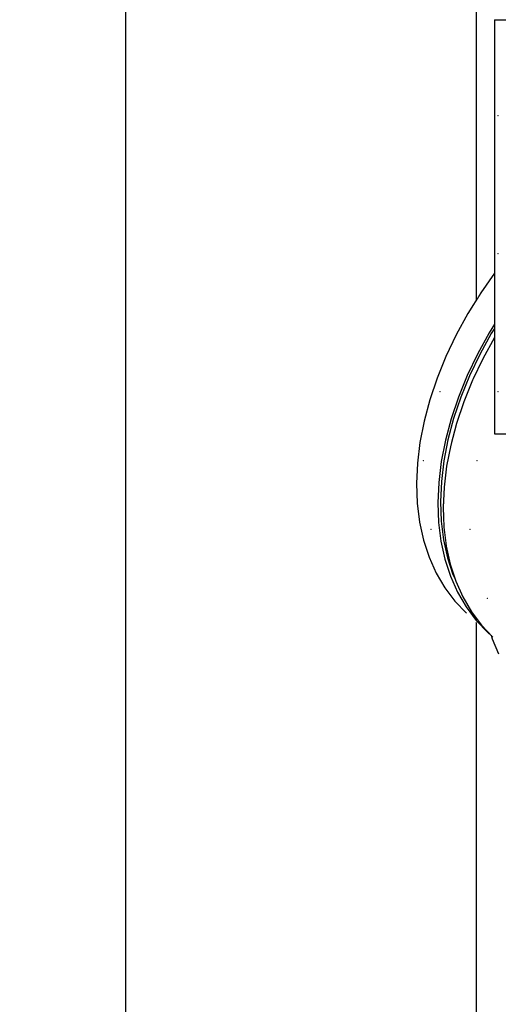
# Model space of a CAD drawing. Header units: millimetres. Extents: x -543656 to -529918, y -2500 to 6290.
# Tile 25 of 58: x -539232 to -539082, y 4744 to 5053. Entities that reach past the tile are written whole.
import ezdxf

# ---------------------------------------------------------------- set-up
doc = ezdxf.new("R2010")
doc.units = ezdxf.units.MM
doc.header["$MEASUREMENT"] = 0
doc.linetypes.add('Wipeout_Contour', pattern=[1000, 0, -1000])
for name, color, linetype in [('2 - KÓTA NS.2D', 7, 'Continuous'), ('3 - SVĚTLA.3D', 7, 'Continuous'), ('4 - OBKLADY VNĚJŠÍ.3D', 7, 'Continuous'), ('4 - PRVKY ZÁMEČNICKÉ.3D', 7, 'Continuous'), ('4 - STŘEŠNÍ KRYTINA.3D', 7, 'Continuous'), ('Výplně - Povrchové', 7, 'Continuous')]:
    doc.layers.add(name, color=color, linetype=linetype)
doc.styles.add('GENEROVANÝ_STYL_1', font='Arial.ttf')
doc.dimstyles.new('GENEROVANÝ_STYL__1', dxfattribs={"dimtxt": 100, "dimasz": 85.5, "dimexe": 0.18, "dimexo": 450, "dimgap": 0, "dimtad": 1, "dimdec": 0, "dimzin": 0, "dimdsep": 46, "dimtxsty": 'GENEROVANÝ_STYL_1', "dimblk": 'ARROWHEAD_6', "dimblk1": 'ARROWHEAD_6', "dimblk2": 'ARROWHEAD_6', "dimcen": 0.09, "dimclrd": 256, "dimclre": 256, "dimclrt": 256, "dimazin": 0, "dimtfac": 1, "dimtdec": 4, "dimtmove": 0, "dimatfit": 3, "dimfxl": 1, "dimtolj": 1, "dimtzin": 0, "dimarcsym": 0})

# ---------------------------------------------------------------- blocks, each defined once
blk = doc.blocks.new('Řez_15', base_point=(-1697940.48, 0))
at = {"color": 254, "linetype": 'Wipeout_Contour', "lineweight": 0, "ltscale": 8625698.079620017}
blk.add_wipeout([(-539089.22, 5446.87), (-539089.22, 5301.18), (-539084.22, 5301.18), (-539084.22, 5222.33), (-539089.22, 5222.33), (-539089.22, 4965.06), (-539087.8, 4967.35), (-539083.53, 4973.47), (-539083.53, 5053.08), (-539069.22, 5053.08), (-539069.22, 5169.17), (-539069.24, 5169.17), (-539069.25, 5302.52), (-539069.23, 5456.43), (-539084.22, 5456.43), (-539084.22, 5446.87)], dxfattribs=at).dxf.layer = 'Výplně - Povrchové'
at = {"color": 254, "linetype": 'Wipeout_Contour', "lineweight": 0, "ltscale": 7547578.399579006}
blk.add_wipeout([(-539199.22, 502.46), (-539069.22, 502.46), (-539069.22, 4838.89), (-539071.44, 4840.28), (-539074.51, 4842.9), (-539077.34, 4846.08), (-539079.91, 4849.78), (-539082.19, 4854), (-539084.19, 4858.69), (-539084.57, 4859.87), (-539085.62, 4860.74), (-539089.22, 4863.97), (-539089.22, 503.29), (-539199.22, 503.29)], dxfattribs=at).dxf.layer = 'Výplně - Povrchové'
blk = doc.blocks.new('Řez_49', base_point=(-1697940.48, 0))
at = {"color": 254, "linetype": 'Wipeout_Contour', "lineweight": 0, "ltscale": 12958337.883391}
blk.add_wipeout([(-540544.22, 5311.87), (-540544.22, 500), (-539219.19, 500), (-539219.19, 502.46), (-539199.22, 502.46), (-539199.22, 5222.33), (-539204.22, 5222.33), (-539204.22, 5301.18), (-539199.22, 5301.18), (-539199.22, 5386.92), (-539204.22, 5386.92), (-539204.22, 5311.87), (-540391.12, 5311.87), (-540391.12, 5301.18), (-540334.22, 5301.18), (-540334.22, 5222.33), (-540339.22, 5222.33), (-540339.22, 503.29), (-540449.22, 503.29), (-540449.22, 5222.33), (-540454.22, 5222.33), (-540454.22, 5301.18), (-540397.32, 5301.18), (-540397.32, 5311.87)], dxfattribs=at).dxf.layer = 'Výplně - Povrchové'
blk = doc.blocks.new('Řez_93', base_point=(-1697940.48, 0))
at = {"color": 254, "linetype": 'Wipeout_Contour', "lineweight": 0, "ltscale": 12399971.74568748}
blk.add_wipeout([(-539089.22, 5222.33), (-539199.22, 5222.33), (-539199.22, 503.29), (-539089.22, 503.29), (-539089.22, 4863.97), (-539092.3, 4866.74), (-539095.9, 4870.52), (-539099.07, 4874.73), (-539101.77, 4879.35), (-539104, 4884.34), (-539105.74, 4889.68), (-539106.98, 4895.33), (-539107.72, 4901.27), (-539107.95, 4907.44), (-539107.66, 4913.82), (-539106.87, 4920.37), (-539105.56, 4927.04), (-539103.77, 4933.79), (-539101.48, 4940.58), (-539098.72, 4947.38), (-539095.51, 4954.13), (-539091.86, 4960.8), (-539089.22, 4965.06)], dxfattribs=at).dxf.layer = 'Výplně - Povrchové'
at = {"layer": '4 - PRVKY ZÁMEČNICKÉ.3D', "color": 181, "linetype": 'Continuous', "lineweight": 30, "true_color": 0x9e3eff}
for p, q in [((-539199.22, 5222.33), (-539199.22, 503.29)), ((-539089.22, 5222.33), (-539089.22, 4965.06)), ((-539089.22, 4863.97), (-539089.22, 503.29))]:
    blk.add_line(p, q, dxfattribs=at)
blk = doc.blocks.new('Řez_110', base_point=(-1697940.48, 0))
at = {"color": 254, "linetype": 'Wipeout_Contour', "lineweight": 0, "ltscale": 1617324.032116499}
blk.add_wipeout([(-539087.8, 4967.35), (-539083.53, 4963.51), (-539083.53, 4973.47)], dxfattribs=at).dxf.layer = 'Výplně - Povrchové'
at = {"color": 254, "linetype": 'Wipeout_Contour', "lineweight": 0, "ltscale": 2695528.752359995}
blk.add_wipeout([(-539084.57, 4859.87), (-539084.19, 4858.69), (-539082.9, 4858.29), (-539083.95, 4859.24), (-539084.49, 4859.8)], dxfattribs=at).dxf.layer = 'Výplně - Povrchové'
at = {"color": 254, "linetype": 'Wipeout_Contour', "lineweight": 0, "ltscale": 2695546.809566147}
blk.add_wipeout([(-539087.8, 4967.35), (-539091.86, 4960.8), (-539085.18, 4954.8), (-539083.53, 4957.46), (-539083.53, 4963.51)], dxfattribs=at).dxf.layer = 'Výplně - Povrchové'
at = {"color": 254, "linetype": 'Wipeout_Contour', "lineweight": 0, "ltscale": 2156412.126084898}
blk.add_wipeout([(-539082.9, 4858.29), (-539084.19, 4858.69), (-539082.19, 4854), (-539075.97, 4852.07)], dxfattribs=at).dxf.layer = 'Výplně - Povrchové'
at = {"color": 254, "linetype": 'Wipeout_Contour', "lineweight": 0, "ltscale": 2156452.445559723}
blk.add_wipeout([(-539091.86, 4960.8), (-539095.51, 4954.13), (-539088.83, 4948.13), (-539085.18, 4954.8)], dxfattribs=at).dxf.layer = 'Výplně - Povrchové'
at = {"layer": '3 - SVĚTLA.3D', "color": 181, "linetype": 'Continuous', "lineweight": 30, "true_color": 0x9e3eff}
blk.add_line((-539087.8, 4967.35), (-539091.86, 4960.8), dxfattribs=at)
at = {"color": 254, "linetype": 'Wipeout_Contour', "lineweight": 0, "ltscale": 2156465.921656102}
blk.add_wipeout([(-539095.51, 4954.13), (-539098.72, 4947.38), (-539092.04, 4941.38), (-539088.83, 4948.13)], dxfattribs=at).dxf.layer = 'Výplně - Povrchové'
at = {"color": 254, "linetype": 'Wipeout_Contour', "lineweight": 0, "ltscale": 2156477.614327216}
blk.add_wipeout([(-539098.72, 4947.38), (-539101.48, 4940.58), (-539094.8, 4934.58), (-539092.04, 4941.38)], dxfattribs=at).dxf.layer = 'Výplně - Povrchové'
at = {"color": 254, "linetype": 'Wipeout_Contour', "lineweight": 0, "ltscale": 2156487.451489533}
blk.add_wipeout([(-539101.48, 4940.58), (-539103.77, 4933.79), (-539097.09, 4927.79), (-539094.8, 4934.58)], dxfattribs=at).dxf.layer = 'Výplně - Povrchové'
at = {"color": 254, "linetype": 'Wipeout_Contour', "lineweight": 0, "ltscale": 2156495.372493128}
blk.add_wipeout([(-539105.56, 4927.04), (-539098.88, 4921.04), (-539097.09, 4927.79), (-539103.77, 4933.79)], dxfattribs=at).dxf.layer = 'Výplně - Povrchové'
at = {"color": 254, "linetype": 'Wipeout_Contour', "lineweight": 0, "ltscale": 2156501.328494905}
blk.add_wipeout([(-539105.56, 4927.04), (-539106.87, 4920.37), (-539100.19, 4914.37), (-539098.88, 4921.04)], dxfattribs=at).dxf.layer = 'Výplně - Povrchové'
at = {"layer": '3 - SVĚTLA.3D', "color": 181, "linetype": 'Continuous', "lineweight": 30, "true_color": 0x9e3eff}
blk.add_line((-539103.77, 4933.79), (-539105.56, 4927.04), dxfattribs=at)
at = {"color": 254, "linetype": 'Wipeout_Contour', "lineweight": 0, "ltscale": 2156505.282762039}
blk.add_wipeout([(-539106.87, 4920.37), (-539107.66, 4913.82), (-539100.98, 4907.82), (-539100.19, 4914.37)], dxfattribs=at).dxf.layer = 'Výplně - Povrchové'
at = {"layer": '3 - SVĚTLA.3D', "color": 181, "linetype": 'Continuous', "lineweight": 30, "true_color": 0x9e3eff}
blk.add_line((-539105.56, 4927.04), (-539106.87, 4920.37), dxfattribs=at)
at = {"color": 254, "linetype": 'Wipeout_Contour', "lineweight": 0, "ltscale": 2156507.210895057}
blk.add_wipeout([(-539107.66, 4913.82), (-539107.95, 4907.44), (-539101.27, 4901.44), (-539100.98, 4907.82)], dxfattribs=at).dxf.layer = 'Výplně - Povrchové'
at = {"layer": '3 - SVĚTLA.3D', "color": 181, "linetype": 'Continuous', "lineweight": 30, "true_color": 0x9e3eff}
blk.add_line((-539106.87, 4920.37), (-539107.66, 4913.82), dxfattribs=at)
at = {"layer": '3 - SVĚTLA.3D', "color": 7, "linetype": 'Continuous', "lineweight": 0}
blk.add_point((-539105.82, 4914.69), dxfattribs=at)
at = {"color": 254, "linetype": 'Wipeout_Contour', "lineweight": 0, "ltscale": 2156507.100982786}
blk.add_wipeout([(-539107.95, 4907.44), (-539107.72, 4901.27), (-539101.04, 4895.27), (-539101.27, 4901.44)], dxfattribs=at).dxf.layer = 'Výplně - Povrchové'
at = {"layer": '3 - SVĚTLA.3D', "color": 181, "linetype": 'Continuous', "lineweight": 30, "true_color": 0x9e3eff}
blk.add_line((-539107.66, 4913.82), (-539107.95, 4907.44), dxfattribs=at)
at = {"color": 254, "linetype": 'Wipeout_Contour', "lineweight": 0, "ltscale": 2156504.953673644}
blk.add_wipeout([(-539107.72, 4901.27), (-539106.98, 4895.33), (-539100.3, 4889.33), (-539101.04, 4895.27)], dxfattribs=at).dxf.layer = 'Výplně - Povrchové'
at = {"layer": '3 - SVĚTLA.3D', "color": 181, "linetype": 'Continuous', "lineweight": 30, "true_color": 0x9e3eff}
blk.add_line((-539107.95, 4907.44), (-539107.72, 4901.27), dxfattribs=at)
at = {"color": 254, "linetype": 'Wipeout_Contour', "lineweight": 0, "ltscale": 2156500.782173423}
blk.add_wipeout([(-539106.98, 4895.33), (-539105.74, 4889.68), (-539099.06, 4883.68), (-539100.3, 4889.33)], dxfattribs=at).dxf.layer = 'Výplně - Povrchové'
at = {"layer": '3 - SVĚTLA.3D', "color": 181, "linetype": 'Continuous', "lineweight": 30, "true_color": 0x9e3eff}
blk.add_line((-539107.72, 4901.27), (-539106.98, 4895.33), dxfattribs=at)
at = {"layer": '3 - SVĚTLA.3D', "color": 7, "linetype": 'Continuous', "lineweight": 0}
blk.add_point((-539103.39, 4893.04), dxfattribs=at)
at = {"color": 254, "linetype": 'Wipeout_Contour', "lineweight": 0, "ltscale": 2156494.612164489}
blk.add_wipeout([(-539105.74, 4889.68), (-539104, 4884.34), (-539097.32, 4878.34), (-539099.06, 4883.68)], dxfattribs=at).dxf.layer = 'Výplně - Povrchové'
at = {"layer": '3 - SVĚTLA.3D', "color": 181, "linetype": 'Continuous', "lineweight": 30, "true_color": 0x9e3eff}
blk.add_line((-539106.98, 4895.33), (-539105.74, 4889.68), dxfattribs=at)
at = {"color": 254, "linetype": 'Wipeout_Contour', "lineweight": 0, "ltscale": 2156486.481648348}
blk.add_wipeout([(-539104, 4884.34), (-539101.77, 4879.35), (-539095.09, 4873.35), (-539097.32, 4878.34)], dxfattribs=at).dxf.layer = 'Výplně - Povrchové'
at = {"layer": '3 - SVĚTLA.3D', "color": 181, "linetype": 'Continuous', "lineweight": 30, "true_color": 0x9e3eff}
blk.add_line((-539105.74, 4889.68), (-539104, 4884.34), dxfattribs=at)
at = {"color": 254, "linetype": 'Wipeout_Contour', "lineweight": 0, "ltscale": 2156476.4407123}
blk.add_wipeout([(-539101.77, 4879.35), (-539099.07, 4874.73), (-539092.39, 4868.73), (-539095.09, 4873.35)], dxfattribs=at).dxf.layer = 'Výplně - Povrchové'
at = {"color": 254, "linetype": 'Wipeout_Contour', "lineweight": 0, "ltscale": 2156464.551221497}
blk.add_wipeout([(-539099.07, 4874.73), (-539095.9, 4870.52), (-539089.22, 4864.52), (-539092.39, 4868.73)], dxfattribs=at).dxf.layer = 'Výplně - Povrchové'
at = {"color": 254, "linetype": 'Wipeout_Contour', "lineweight": 0, "ltscale": 2156450.886439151}
blk.add_wipeout([(-539095.9, 4870.52), (-539092.3, 4866.74), (-539085.62, 4860.74), (-539089.22, 4864.52)], dxfattribs=at).dxf.layer = 'Výplně - Povrchové'
at = {"color": 254, "linetype": 'Wipeout_Contour', "lineweight": 0, "ltscale": 20486424.80968865}
blk.add_wipeout([(-539101.27, 4901.44), (-539101.04, 4895.27), (-539100.3, 4889.33), (-539099.06, 4883.68), (-539097.32, 4878.34), (-539095.09, 4873.35), (-539092.39, 4868.73), (-539089.22, 4864.52), (-539085.62, 4860.74), (-539084.49, 4859.8), (-539087.55, 4863.02), (-539090.72, 4867.23), (-539093.42, 4871.85), (-539095.65, 4876.84), (-539095.76, 4877.19), (-539096.53, 4878.9), (-539098.25, 4884.19), (-539099.48, 4889.79), (-539100.21, 4895.66), (-539100.44, 4901.77), (-539100.15, 4908.09), (-539099.37, 4914.57), (-539098.08, 4921.17), (-539096.3, 4927.86), (-539094.03, 4934.58), (-539091.3, 4941.31), (-539088.12, 4948), (-539084.51, 4954.6), (-539083.53, 4956.18), (-539083.53, 4957.46), (-539085.18, 4954.8), (-539088.83, 4948.13), (-539092.04, 4941.38), (-539094.8, 4934.58), (-539097.09, 4927.79), (-539098.88, 4921.04), (-539100.19, 4914.37), (-539100.98, 4907.82)], dxfattribs=at).dxf.layer = 'Výplně - Povrchové'
at = {"layer": '3 - SVĚTLA.3D', "color": 181, "linetype": 'Continuous', "lineweight": 30, "true_color": 0x9e3eff}
for p, q in [((-539091.86, 4960.8), (-539095.51, 4954.13)), ((-539095.51, 4954.13), (-539098.72, 4947.38)), ((-539098.72, 4947.38), (-539101.48, 4940.58)), ((-539101.48, 4940.58), (-539103.77, 4933.79)), ((-539104, 4884.34), (-539101.77, 4879.35))]:
    blk.add_line(p, q, dxfattribs=at)
at = {"layer": '3 - SVĚTLA.3D', "color": 7, "linetype": 'Continuous', "lineweight": 0}
blk.add_point((-539100.59, 4936.34), dxfattribs=at)
at = {"color": 254, "linetype": 'Wipeout_Contour', "lineweight": 0, "ltscale": 1617320.377062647}
blk.add_wipeout([(-539083.53, 4956.18), (-539084.51, 4954.6), (-539083.53, 4953.72)], dxfattribs=at).dxf.layer = 'Výplně - Povrchové'
at = {"color": 254, "linetype": 'Wipeout_Contour', "lineweight": 0, "ltscale": 2695540.89439928}
blk.add_wipeout([(-539088.12, 4948), (-539086.98, 4946.97), (-539083.53, 4953.27), (-539083.53, 4953.72), (-539084.51, 4954.6)], dxfattribs=at).dxf.layer = 'Výplně - Povrchové'
at = {"color": 254, "linetype": 'Wipeout_Contour', "lineweight": 0, "ltscale": 2695557.573999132}
blk.add_wipeout([(-539091.3, 4941.31), (-539090.17, 4940.3), (-539087.16, 4946.63), (-539086.98, 4946.97), (-539088.12, 4948)], dxfattribs=at).dxf.layer = 'Výplně - Povrchové'
at = {"color": 254, "linetype": 'Wipeout_Contour', "lineweight": 0, "ltscale": 1617322.830166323}
blk.add_wipeout([(-539083.53, 4953.27), (-539087.16, 4946.63), (-539083.53, 4943.37)], dxfattribs=at).dxf.layer = 'Výplně - Povrchové'
at = {"color": 254, "linetype": 'Wipeout_Contour', "lineweight": 0, "ltscale": 2695572.328436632}
blk.add_wipeout([(-539094.03, 4934.58), (-539092.93, 4933.59), (-539090.37, 4939.88), (-539090.17, 4940.3), (-539091.3, 4941.31)], dxfattribs=at).dxf.layer = 'Výplně - Povrchové'
at = {"color": 254, "linetype": 'Wipeout_Contour', "lineweight": 0, "ltscale": 2156435.62895334}
blk.add_wipeout([(-539090.37, 4939.88), (-539083.53, 4933.73), (-539083.53, 4943.37), (-539087.16, 4946.63)], dxfattribs=at).dxf.layer = 'Výplně - Povrchové'
at = {"color": 254, "linetype": 'Wipeout_Contour', "lineweight": 0, "ltscale": 2695584.799693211}
blk.add_wipeout([(-539096.3, 4927.86), (-539095.22, 4926.89), (-539093.13, 4933.08), (-539092.93, 4933.59), (-539094.03, 4934.58)], dxfattribs=at).dxf.layer = 'Výplně - Povrchové'
at = {"layer": '3 - SVĚTLA.3D', "color": 181, "linetype": 'Continuous', "lineweight": 30, "true_color": 0x9e3eff}
blk.add_line((-539085.18, 4954.8), (-539088.83, 4948.13), dxfattribs=at)
at = {"color": 254, "linetype": 'Wipeout_Contour', "lineweight": 0, "ltscale": 2156441.119483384}
blk.add_wipeout([(-539093.13, 4933.08), (-539083.53, 4924.46), (-539083.53, 4933.73), (-539090.37, 4939.88)], dxfattribs=at).dxf.layer = 'Výplně - Povrchové'
at = {"color": 254, "linetype": 'Wipeout_Contour', "lineweight": 0, "ltscale": 2695594.912732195}
blk.add_wipeout([(-539098.08, 4921.17), (-539097.03, 4920.23), (-539095.42, 4926.29), (-539095.22, 4926.89), (-539096.3, 4927.86)], dxfattribs=at).dxf.layer = 'Výplně - Povrchové'
at = {"layer": '3 - SVĚTLA.3D', "color": 181, "linetype": 'Continuous', "lineweight": 30, "true_color": 0x9e3eff}
for p, q in [((-539088.83, 4948.13), (-539092.04, 4941.38)), ((-539088.12, 4948), (-539091.3, 4941.31)), ((-539087.16, 4946.63), (-539090.37, 4939.88))]:
    blk.add_line(p, q, dxfattribs=at)
at = {"color": 254, "linetype": 'Wipeout_Contour', "lineweight": 0, "ltscale": 2695602.607600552}
blk.add_wipeout([(-539099.37, 4914.57), (-539098.36, 4913.67), (-539097.21, 4919.54), (-539097.03, 4920.23), (-539098.08, 4921.17)], dxfattribs=at).dxf.layer = 'Výplně - Povrchové'
at = {"color": 254, "linetype": 'Wipeout_Contour', "lineweight": 0, "ltscale": 2695607.839651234}
blk.add_wipeout([(-539099.37, 4914.57), (-539100.15, 4908.09), (-539099.2, 4907.23), (-539098.52, 4912.87), (-539098.36, 4913.67)], dxfattribs=at).dxf.layer = 'Výplně - Povrchové'
at = {"color": 254, "linetype": 'Wipeout_Contour', "lineweight": 0, "ltscale": 2695610.578388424}
blk.add_wipeout([(-539100.44, 4901.77), (-539099.55, 4900.98), (-539099.31, 4906.32), (-539099.2, 4907.23), (-539100.15, 4908.09)], dxfattribs=at).dxf.layer = 'Výplně - Povrchové'
at = {"color": 254, "linetype": 'Wipeout_Contour', "lineweight": 0, "ltscale": 2695610.903328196}
blk.add_wipeout([(-539099.55, 4900.98), (-539100.44, 4901.77), (-539100.21, 4895.66), (-539099.41, 4894.94), (-539099.6, 4899.94)], dxfattribs=at).dxf.layer = 'Výplně - Povrchové'
at = {"color": 254, "linetype": 'Wipeout_Contour', "lineweight": 0, "ltscale": 2695608.471591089}
blk.add_wipeout([(-539100.21, 4895.66), (-539099.48, 4889.79), (-539098.8, 4889.17), (-539099.37, 4893.77), (-539099.41, 4894.94)], dxfattribs=at).dxf.layer = 'Výplně - Povrchové'
at = {"color": 254, "linetype": 'Wipeout_Contour', "lineweight": 0, "ltscale": 2695603.725601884}
blk.add_wipeout([(-539099.48, 4889.79), (-539098.25, 4884.19), (-539097.73, 4883.72), (-539098.63, 4887.83), (-539098.8, 4889.17)], dxfattribs=at).dxf.layer = 'Výplně - Povrchové'
at = {"color": 254, "linetype": 'Wipeout_Contour', "lineweight": 0, "ltscale": 2695596.683503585}
blk.add_wipeout([(-539097.73, 4883.72), (-539098.25, 4884.19), (-539096.53, 4878.9), (-539096.24, 4878.64), (-539097.39, 4882.18)], dxfattribs=at).dxf.layer = 'Výplně - Povrchové'
at = {"color": 254, "linetype": 'Wipeout_Contour', "lineweight": 0, "ltscale": 1617354.624926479}
blk.add_wipeout([(-539096.53, 4878.9), (-539095.76, 4877.19), (-539096.24, 4878.64)], dxfattribs=at).dxf.layer = 'Výplně - Povrchové'
at = {"color": 254, "linetype": 'Wipeout_Contour', "lineweight": 0, "ltscale": 3773678.468353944}
blk.add_wipeout([(-539095.42, 4926.29), (-539042.23, 4878.52), (-539042.63, 4887.73), (-539082, 4923.08), (-539083.53, 4923.08), (-539083.53, 4924.46), (-539093.13, 4933.08)], dxfattribs=at).dxf.layer = 'Výplně - Povrchové'
at = {"layer": '3 - SVĚTLA.3D', "color": 181, "linetype": 'Continuous', "lineweight": 30, "true_color": 0x9e3eff}
for p, q in [((-539092.04, 4941.38), (-539094.8, 4934.58)), ((-539091.3, 4941.31), (-539094.03, 4934.58)), ((-539090.37, 4939.88), (-539093.13, 4933.08)), ((-539094.03, 4934.58), (-539096.3, 4927.86))]:
    blk.add_line(p, q, dxfattribs=at)
at = {"color": 254, "linetype": 'Wipeout_Contour', "lineweight": 0, "ltscale": 2156364.915640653}
blk.add_wipeout([(-539095.42, 4926.29), (-539097.21, 4919.54), (-539041.02, 4869.07), (-539042.23, 4878.52)], dxfattribs=at).dxf.layer = 'Výplně - Povrchové'
at = {"layer": '3 - SVĚTLA.3D', "color": 181, "linetype": 'Continuous', "lineweight": 30, "true_color": 0x9e3eff}
for p, q in [((-539094.8, 4934.58), (-539097.09, 4927.79)), ((-539093.13, 4933.08), (-539095.42, 4926.29)), ((-539096.3, 4927.86), (-539098.08, 4921.17))]:
    blk.add_line(p, q, dxfattribs=at)
at = {"color": 254, "linetype": 'Wipeout_Contour', "lineweight": 0, "ltscale": 2156413.582094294}
blk.add_wipeout([(-539077.1, 5053.08), (-539083.53, 5053.08), (-539083.53, 4923.08), (-539077.1, 4923.08)], dxfattribs=at).dxf.layer = 'Výplně - Povrchové'
at = {"color": 254, "linetype": 'Wipeout_Contour', "lineweight": 0, "ltscale": 2156364.494753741}
blk.add_wipeout([(-539098.52, 4912.87), (-539039.03, 4859.43), (-539041.02, 4869.07), (-539097.21, 4919.54)], dxfattribs=at).dxf.layer = 'Výplně - Povrchové'
at = {"layer": '3 - SVĚTLA.3D', "color": 181, "linetype": 'Continuous', "lineweight": 30, "true_color": 0x9e3eff}
for p, q in [((-539083.53, 5053.08), (-539083.53, 4923.08)), ((-539083.53, 5053.08), (-539077.1, 5053.08)), ((-539083.53, 4973.47), (-539087.8, 4967.35)), ((-539083.53, 4957.46), (-539085.18, 4954.8)), ((-539083.53, 4956.18), (-539084.51, 4954.6)), ((-539084.51, 4954.6), (-539088.12, 4948)), ((-539083.53, 4953.27), (-539087.16, 4946.63)), ((-539097.09, 4927.79), (-539098.88, 4921.04)), ((-539095.42, 4926.29), (-539097.21, 4919.54)), ((-539098.08, 4921.17), (-539099.37, 4914.57)), ((-539083.53, 4923.08), (-539077.1, 4923.08))]:
    blk.add_line(p, q, dxfattribs=at)
at = {"layer": '3 - SVĚTLA.3D', "color": 7, "linetype": 'Continuous', "lineweight": 0}
for p in [(-539082.38, 5022.95), (-539082.38, 4979.65), (-539082.38, 4936.34), (-539089.02, 4914.69)]:
    blk.add_point(p, dxfattribs=at)
at = {"color": 254, "linetype": 'Wipeout_Contour', "lineweight": 0, "ltscale": 3773572.647000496}
blk.add_wipeout([(-539098.52, 4912.87), (-539099.31, 4906.32), (-539036.24, 4849.67), (-539039.03, 4859.43), (-539048.1, 4867.58), (-539048.1, 4867.57), (-539048.1, 4867.58)], dxfattribs=at).dxf.layer = 'Výplně - Povrchové'
at = {"layer": '3 - SVĚTLA.3D', "color": 181, "linetype": 'Continuous', "lineweight": 30, "true_color": 0x9e3eff}
for p, q in [((-539098.88, 4921.04), (-539100.19, 4914.37)), ((-539097.21, 4919.54), (-539098.52, 4912.87)), ((-539099.37, 4914.57), (-539100.15, 4908.09))]:
    blk.add_line(p, q, dxfattribs=at)
at = {"color": 254, "linetype": 'Wipeout_Contour', "lineweight": 0, "ltscale": 2156355.936730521}
blk.add_wipeout([(-539099.31, 4906.32), (-539099.6, 4899.94), (-539032.7, 4839.85), (-539036.24, 4849.67)], dxfattribs=at).dxf.layer = 'Výplně - Povrchové'
at = {"layer": '3 - SVĚTLA.3D', "color": 181, "linetype": 'Continuous', "lineweight": 30, "true_color": 0x9e3eff}
for p, q in [((-539100.19, 4914.37), (-539100.98, 4907.82)), ((-539098.52, 4912.87), (-539099.31, 4906.32)), ((-539100.15, 4908.09), (-539100.44, 4901.77))]:
    blk.add_line(p, q, dxfattribs=at)
at = {"color": 254, "linetype": 'Wipeout_Contour', "lineweight": 0, "ltscale": 2156347.858471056}
blk.add_wipeout([(-539032.7, 4839.85), (-539099.6, 4899.94), (-539099.37, 4893.77), (-539028.4, 4830.02)], dxfattribs=at).dxf.layer = 'Výplně - Povrchové'
at = {"layer": '3 - SVĚTLA.3D', "color": 181, "linetype": 'Continuous', "lineweight": 30, "true_color": 0x9e3eff}
for p, q in [((-539100.98, 4907.82), (-539101.27, 4901.44)), ((-539099.31, 4906.32), (-539099.6, 4899.94)), ((-539101.27, 4901.44), (-539101.04, 4895.27)), ((-539100.44, 4901.77), (-539100.21, 4895.66))]:
    blk.add_line(p, q, dxfattribs=at)
at = {"color": 254, "linetype": 'Wipeout_Contour', "lineweight": 0, "ltscale": 2156337.310943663}
blk.add_wipeout([(-539028.4, 4830.02), (-539099.37, 4893.77), (-539098.63, 4887.83), (-539023.4, 4820.25)], dxfattribs=at).dxf.layer = 'Výplně - Povrchové'
at = {"layer": '3 - SVĚTLA.3D', "color": 181, "linetype": 'Continuous', "lineweight": 30, "true_color": 0x9e3eff}
for p, q in [((-539099.6, 4899.94), (-539099.37, 4893.77)), ((-539101.04, 4895.27), (-539100.3, 4889.33)), ((-539100.21, 4895.66), (-539099.48, 4889.79))]:
    blk.add_line(p, q, dxfattribs=at)
at = {"layer": '3 - SVĚTLA.3D', "color": 7, "linetype": 'Continuous', "lineweight": 0}
blk.add_point((-539091.17, 4893.04), dxfattribs=at)
at = {"color": 254, "linetype": 'Wipeout_Contour', "lineweight": 0, "ltscale": 2156324.350301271}
blk.add_wipeout([(-539098.63, 4887.83), (-539097.39, 4882.18), (-539017.7, 4810.6), (-539023.4, 4820.25)], dxfattribs=at).dxf.layer = 'Výplně - Povrchové'
at = {"layer": '3 - SVĚTLA.3D', "color": 181, "linetype": 'Continuous', "lineweight": 30, "true_color": 0x9e3eff}
for p, q in [((-539099.37, 4893.77), (-539098.63, 4887.83)), ((-539100.3, 4889.33), (-539099.06, 4883.68)), ((-539099.48, 4889.79), (-539098.25, 4884.19)), ((-539101.77, 4879.35), (-539099.07, 4874.73))]:
    blk.add_line(p, q, dxfattribs=at)
at = {"color": 254, "linetype": 'Wipeout_Contour', "lineweight": 0, "ltscale": 2156309.056305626}
blk.add_wipeout([(-539017.7, 4810.6), (-539097.39, 4882.18), (-539095.65, 4876.84), (-539011.36, 4801.13)], dxfattribs=at).dxf.layer = 'Výplně - Povrchové'
at = {"layer": '3 - SVĚTLA.3D', "color": 181, "linetype": 'Continuous', "lineweight": 30, "true_color": 0x9e3eff}
for p, q in [((-539098.63, 4887.83), (-539097.39, 4882.18)), ((-539098.25, 4884.19), (-539096.53, 4878.9)), ((-539099.06, 4883.68), (-539097.32, 4878.34))]:
    blk.add_line(p, q, dxfattribs=at)
at = {"color": 254, "linetype": 'Wipeout_Contour', "lineweight": 0, "ltscale": 2156291.523224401}
blk.add_wipeout([(-539095.65, 4876.84), (-539093.42, 4871.85), (-539004.4, 4791.89), (-539011.36, 4801.13)], dxfattribs=at).dxf.layer = 'Výplně - Povrchové'
at = {"layer": '3 - SVĚTLA.3D', "color": 181, "linetype": 'Continuous', "lineweight": 30, "true_color": 0x9e3eff}
for p, q in [((-539097.39, 4882.18), (-539095.65, 4876.84)), ((-539097.32, 4878.34), (-539095.09, 4873.35)), ((-539096.53, 4878.9), (-539095.76, 4877.19)), ((-539099.07, 4874.73), (-539095.9, 4870.52))]:
    blk.add_line(p, q, dxfattribs=at)
at = {"color": 254, "linetype": 'Wipeout_Contour', "lineweight": 0, "ltscale": 2156271.859026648}
blk.add_wipeout([(-539004.4, 4791.89), (-539093.42, 4871.85), (-539090.72, 4867.23), (-538996.87, 4782.94)], dxfattribs=at).dxf.layer = 'Výplně - Povrchové'
at = {"layer": '3 - SVĚTLA.3D', "color": 181, "linetype": 'Continuous', "lineweight": 30, "true_color": 0x9e3eff}
for p, q in [((-539095.65, 4876.84), (-539093.42, 4871.85)), ((-539095.09, 4873.35), (-539092.39, 4868.73)), ((-539095.9, 4870.52), (-539092.3, 4866.74))]:
    blk.add_line(p, q, dxfattribs=at)
at = {"layer": '3 - SVĚTLA.3D', "color": 7, "linetype": 'Continuous', "lineweight": 0}
blk.add_point((-539085.75, 4871.39), dxfattribs=at)
at = {"color": 254, "linetype": 'Wipeout_Contour', "lineweight": 0, "ltscale": 2156250.184895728}
blk.add_wipeout([(-538996.87, 4782.94), (-539090.72, 4867.23), (-539087.55, 4863.02), (-538988.82, 4774.34)], dxfattribs=at).dxf.layer = 'Výplně - Povrchové'
at = {"layer": '3 - SVĚTLA.3D', "color": 181, "linetype": 'Continuous', "lineweight": 30, "true_color": 0x9e3eff}
for p, q in [((-539093.42, 4871.85), (-539090.72, 4867.23)), ((-539092.39, 4868.73), (-539089.22, 4864.52))]:
    blk.add_line(p, q, dxfattribs=at)
at = {"color": 254, "linetype": 'Wipeout_Contour', "lineweight": 0, "ltscale": 2695233.421541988}
blk.add_wipeout([(-538988.82, 4774.34), (-539087.55, 4863.02), (-539083.95, 4859.24), (-538982.08, 4767.74), (-538983.39, 4769.11)], dxfattribs=at).dxf.layer = 'Výplně - Povrchové'
at = {"layer": '3 - SVĚTLA.3D', "color": 181, "linetype": 'Continuous', "lineweight": 30, "true_color": 0x9e3eff}
for p, q in [((-539090.72, 4867.23), (-539087.55, 4863.02)), ((-539089.22, 4864.52), (-539085.62, 4860.74)), ((-539087.55, 4863.02), (-539083.95, 4859.24)), ((-539085.62, 4860.74), (-539084.49, 4859.8)), ((-539084.57, 4859.87), (-539084.19, 4858.69)), ((-539084.19, 4858.69), (-539082.19, 4854))]:
    blk.add_line(p, q, dxfattribs=at)
blk = doc.blocks.new('*D191', base_point=(-1697940.48, 0))
at = {"layer": '2 - KÓTA NS.2D', "color": 96, "linetype": 'Continuous', "lineweight": 0, "true_color": 0x007d00}
for p, q in [((-538381.64, 5220.22), (-538381.64, 5287.72)), ((-537931.64, 5220.22), (-538466.02, 5220.22)), ((-538381.64, 500), (-538381.64, 5220.22)), ((-538297.27, 500), (-538831.64, 500)), ((-538381.64, 432.5), (-538381.64, 500))]:
    blk.add_line(p, q, dxfattribs=at)
at = {"layer": '2 - KÓTA NS.2D', "color": 96, "linetype": 'Continuous', "lineweight": 15, "true_color": 0x007d00}
for p, q in [((-538336.64, 5175.22), (-538426.64, 5265.22)), ((-538426.64, 545), (-538336.64, 455))]:
    blk.add_line(p, q, dxfattribs=at)
at = {"layer": '2 - KÓTA NS.2D', "color": 96, "lineweight": 0, "true_color": 0x007d00, "insert": (-538401.64, 2688.52), "char_height": 100, "attachment_point": 7, "rotation": 90, "style": 'GENEROVANÝ_STYL_1'}
blk.add_mtext('\\A1;{\\pql;\\fArial|b0|i0|c0|p0;\\W1.000000;4\xa0720}', dxfattribs=at)
blk = doc.blocks.new('ARROWHEAD_6')
at = {"color": 0, "linetype": 'Continuous', "lineweight": 0}
for p, q in [((-0.5, -0.5), (0.5, 0.5)), ((0, 0), (-1, 0))]:
    blk.add_line(p, q, dxfattribs=at)
blk = doc.blocks.new('*D199', base_point=(-1697940.48, 0))
at = {"layer": '2 - KÓTA NS.2D', "color": 96, "linetype": 'Continuous', "lineweight": 0, "true_color": 0x007d00}
for p, q in [((-536754.45, 4986.19), (-536754.45, 5053.69)), ((-536670.08, 4986.19), (-537204.45, 4986.19)), ((-536754.45, 500), (-536754.45, 4986.19)), ((-536670.08, 500), (-537204.45, 500))]:
    blk.add_line(p, q, dxfattribs=at)
at = {"layer": '2 - KÓTA NS.2D', "color": 96, "linetype": 'Continuous', "lineweight": 15, "true_color": 0x007d00}
for p, q in [((-536709.45, 4941.19), (-536799.45, 5031.19)), ((-536799.45, 545), (-536709.45, 455))]:
    blk.add_line(p, q, dxfattribs=at)
at = {"layer": '2 - KÓTA NS.2D', "color": 96, "lineweight": 0, "true_color": 0x007d00, "char_height": 100, "attachment_point": 7, "rotation": 90, "style": 'GENEROVANÝ_STYL_1'}
for s, insert in [('\\A1;{\\pql;\\fArial|b0|i0|c0|p0;\\W1.000000;4\xa0486}', (-536774.45, 2685.91)), ('\\A1;{\\pql;\\fArial|b0|i0|c0|p0;\\W1.000000;200}', (-536774.45, 545))]:
    blk.add_mtext(s, dxfattribs=dict(at, insert=insert))

msp = doc.modelspace()

# ---------------------------------------------------------------- block references
at = {"layer": '4 - STŘEŠNÍ KRYTINA.3D', "lineweight": 0}
msp.add_blockref('Řez_15', (-1697940.48, 0), dxfattribs=at)

# ---------------------------------------------------------------- next in the draw order: block references
at = {"layer": '4 - OBKLADY VNĚJŠÍ.3D', "lineweight": 0}
msp.add_blockref('Řez_49', (-1697940.48, 0), dxfattribs=at)

# ---------------------------------------------------------------- next in the draw order: block references
at = {"layer": '4 - PRVKY ZÁMEČNICKÉ.3D', "lineweight": 0}
msp.add_blockref('Řez_93', (-1697940.48, 0), dxfattribs=at)

# ---------------------------------------------------------------- next in the draw order: block references
at = {"layer": '3 - SVĚTLA.3D', "lineweight": 0}
msp.add_blockref('Řez_110', (-1697940.48, 0), dxfattribs=at)

# ---------------------------------------------------------------- next in the draw order: dimensions: what is measured, and where the dimension line sits
at = {"layer": '2 - KÓTA NS.2D', "color": 96, "linetype": 'Continuous', "lineweight": 0, "true_color": 0x007d00}
for base, p2, picture, middle in [((-538381.64, 5220.22), (-538370.38, 5220.22), '*D191', (-538451.64, 2865.13)), ((-536754.45, 4986.19), (-536754.45, 4986.19), '*D199', (-536824.45, 2862.52))]:
    dim = msp.add_linear_dim(base=base, p1=(-539944.22, 500), p2=p2, angle=90, dimstyle='GENEROVANÝ_STYL__1', dxfattribs=at)
    dim.commit()
    dim.dimension.update_dxf_attribs({"geometry": picture, "text_midpoint": middle, "dimtype": 160, "text_rotation": 90})

doc.saveas('drawing.dxf')
